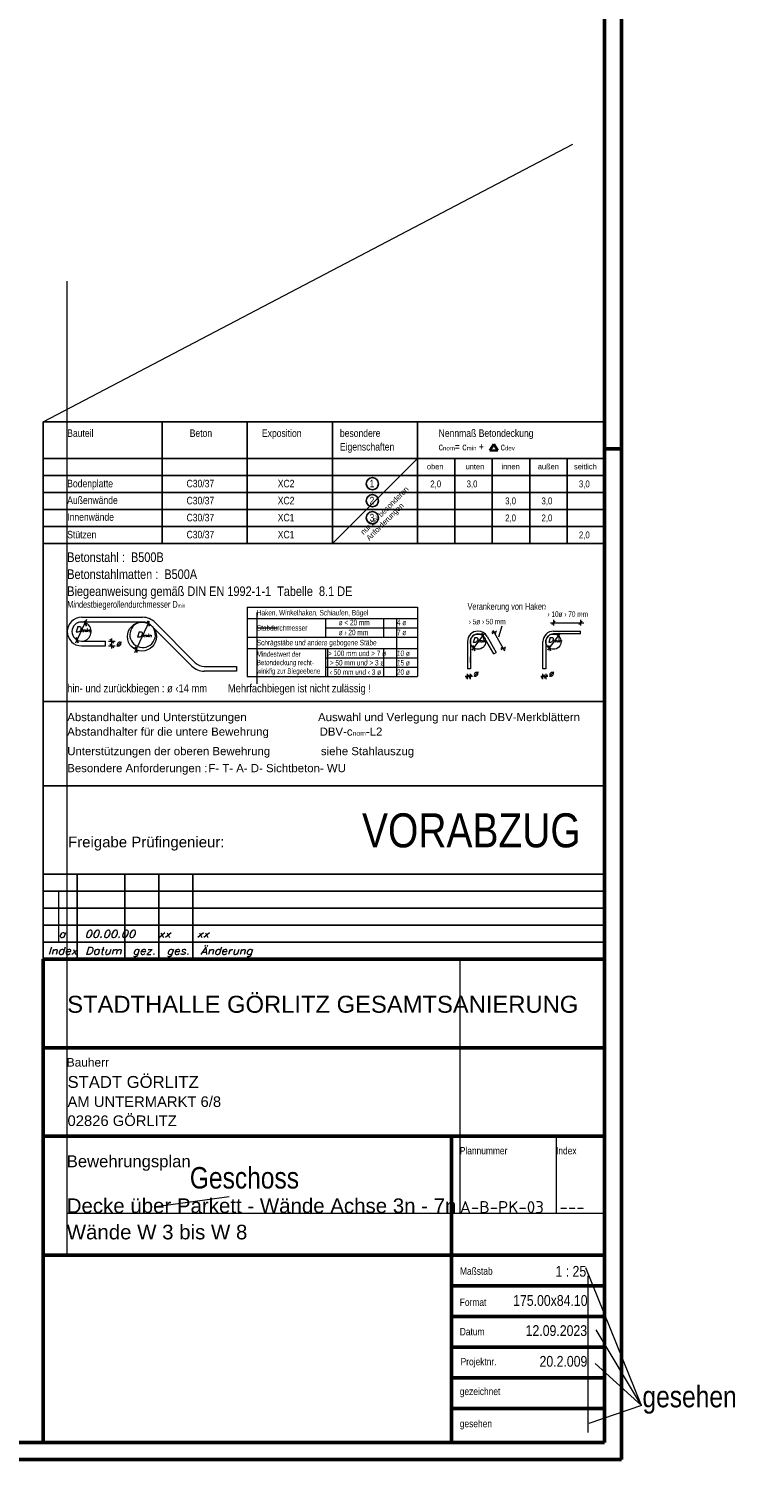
# Model space of a CAD drawing. Header units: millimetres. Extents: x 0 to 44.7, y 0 to 21.
# Tile 18 of 19: x 39.4 to 44.7, y 0 to 10.5. Entities that reach past the tile are written whole.
import ezdxf
from ezdxf.enums import TextEntityAlignment as Align

# ---------------------------------------------------------------- set-up
doc = ezdxf.new("R2010")
doc.units = ezdxf.units.MM
doc.styles.add('Arial', font='arial.ttf')
doc.styles.add('Arial Narrow', font='ARIALN.TTF')
doc.styles.add('isocp', font='isocp', dxfattribs={"width": 1.1})
doc.styles.add('Italic', font='Italic', dxfattribs={"width": 1.15})
doc.styles.add('msoutlook', font='msoutlook', dxfattribs={"width": 0.7, "oblique": 1.570796})

msp = doc.modelspace()

# ---------------------------------------------------------------- linework, layer by layer
at = {"color": 4, "linetype": 'Continuous', "lineweight": 50}
for p, q in [((43.75, 0), (43.75, 21.025)), ((43.625, 0.125), (43.625, 20.9)), ((39.5, 0.125), (39.5, 3.675)), ((39.5, 3.675), (43.625, 3.675)), ((43.625, 3.675), (43.625, 0.874998)), ((39.5, 3.025), (43.625, 3.025)), ((43.625, 2.5), (43.625, 2.375)), ((43.625, 2.375), (39.5, 2.375)), ((42.5, 2.375), (42.5, 0.125)), ((39.5, 1.5), (43.625, 1.5)), ((43.625, 1.275), (42.5, 1.275)), ((43.625, 1.05), (42.5, 1.05)), ((43.625, 0.874998), (43.625, 0.125)), ((43.625, 0.825), (42.5, 0.825)), ((43.625, 0.6), (42.5, 0.6)), ((43.625, 0.375), (42.5, 0.375)), ((0.5, 0.125), (43.625, 0.125)), ((43.625, 0.125), (39.5, 0.125)), ((0, 0), (43.75, 0))]:
    msp.add_line(p, q, dxfattribs=at)
at = {"color": 3, "linetype": 'Continuous', "lineweight": 25}
for p, q in [((43.625, 7.62394), (43.625, 9.724149)), ((39.5, 6.729534), (39.5, 7.62394)), ((39.5, 7.62394), (43.625, 7.62394)), ((40.375, 7.62394), (40.375, 6.729534)), ((41, 7.62394), (41, 6.729534)), ((41.625, 7.62394), (41.625, 6.729534)), ((42.25, 7.62394), (42.25, 6.729534)), ((43.625, 7.62394), (43.625, 6.729534)), ((39.5, 7.354534), (43.625, 7.354534)), ((42.525, 7.354534), (42.525, 6.729534)), ((42.8, 7.354534), (42.8, 6.729534)), ((43.075, 7.354534), (43.075, 6.729534)), ((43.35, 7.354534), (43.35, 6.729534)), ((43.625, 7.354534), (43.625, 6.729534)), ((39.5, 7.229534), (43.625, 7.229534)), ((39.5, 7.104534), (43.625, 7.104534)), ((39.5, 6.979534), (43.625, 6.979534)), ((39.5, 6.854534), (43.625, 6.854534)), ((39.5, 6.729534), (39.5, 4.2325)), ((39.5, 6.729534), (43.625, 6.729534)), ((43.625, 4.2325), (43.625, 6.729534)), ((39.818356, 6.122062), (39.803844, 6.16193)), ((40.280743, 6.121627), (40.266232, 6.161495)), ((43.237474, 6.135493), (43.261474, 6.159493)), ((43.436437, 6.135493), (43.460437, 6.159493)), ((39.742755, 6.039348), (39.757266, 5.99948)), ((40.020728, 5.997101), (39.990729, 6.027101)), ((42.724194, 6.070193), (42.738704, 6.030325)), ((42.796672, 6.079964), (42.829406, 6.070994)), ((43.278588, 6.070193), (43.293098, 6.030325)), ((40.020728, 5.962101), (39.990729, 5.992101)), ((40.175647, 5.968969), (40.190157, 5.929102)), ((42.657697, 5.980251), (42.672209, 5.940384)), ((42.863227, 5.96316), (42.895961, 5.95419)), ((43.212091, 5.980251), (43.226602, 5.940384)), ((42.629778, 5.764094), (42.605778, 5.740095)), ((42.626778, 5.740095), (42.650777, 5.764094)), ((43.184171, 5.764094), (43.160171, 5.740095)), ((43.181171, 5.740095), (43.205171, 5.764094)), ((39.5, 5.569097), (43.625, 5.569097)), ((39.5, 4.949049), (43.625, 4.949049)), ((39.5, 3.675), (39.5, 4.3)), ((43.625, 4.3), (39.5, 4.3)), ((39.75, 3.675), (39.75, 4.3)), ((40.1, 3.675), (40.1, 4.3)), ((40.35, 3.675), (40.35, 4.3)), ((40.6, 3.675), (40.6, 4.3)), ((43.625, 3.675), (43.625, 4.3)), ((39.5, 4.175), (43.625, 4.175)), ((39.5, 4.05), (43.625, 4.05)), ((39.5, 3.925), (43.625, 3.925)), ((39.5, 3.8), (43.625, 3.8))]:
    msp.add_line(p, q, dxfattribs=at)
at = {"color": 9, "linetype": 'Continuous', "lineweight": 0}
for p, q in [((39.5, 7.62394), (43.392784, 9.663061)), ((39.677374, 3.675), (39.677374, 8.657972)), ((41.625, 6.729534), (42.25, 7.354534)), ((41.069812, 6.222133), (41.069812, 6.178344)), ((41.069812, 6.178344), (41.069812, 6.040845)), ((41.069812, 6.109595), (41.220032, 6.109595)), ((42.099111, 5.752094), (42.099111, 6.178344)), ((41.069812, 6.040845), (41.069812, 5.698633)), ((41.592713, 5.752094), (41.592713, 5.958344)), ((39.612683, 4.175), (39.612683, 3.8)), ((39.677374, 1.5), (39.677374, 3.675)), ((42.561476, 3.675), (42.561476, 1.809992)), ((43.2684, 2.375), (43.2684, 1.809992)), ((40.867336, 1.928154), (40.330055, 1.855827)), ((39.67376, 1.809992), (43.625, 1.809992)), ((43.895274, 0.395894), (43.486448, 1.407274)), ((43.500917, 1.347878), (43.500917, 0.196686)), ((43.895274, 0.395894), (43.563625, 0.952785)), ((43.895274, 0.395894), (43.55505, 0.704103)), ((43.895274, 0.395894), (43.509209, 0.262769))]:
    msp.add_line(p, q, dxfattribs=at)
at = {"color": 2, "linetype": 'Continuous', "lineweight": 35}
for p, q in [((42.782675, 7.412624), (42.811835, 7.460037)), ((42.840995, 7.412624), (42.782675, 7.412624)), ((42.811835, 7.460037), (42.840995, 7.412624))]:
    msp.add_line(p, q, dxfattribs=at)
at = {"color": 4, "linetype": 'Continuous', "lineweight": 50, "ltscale": 4}
msp.add_line((43.75, 7.425), (43.625, 7.425), dxfattribs=at)
at = {"color": 5, "linetype": 'Continuous', "lineweight": 18}
for p, q in [((41, 6.260844), (41, 5.752094)), ((41, 6.260844), (42.25, 6.260844)), ((42.25, 6.260844), (42.25, 5.752094)), ((39.740499, 5.999928), (39.821167, 6.172922)), ((39.782686, 6.187101), (40.231124, 6.187101)), ((40.231124, 6.152101), (39.782686, 6.152101)), ((40.173998, 5.928206), (40.281991, 6.159797)), ((40.593375, 5.828683), (40.297415, 6.124642)), ((40.618124, 5.853431), (40.322163, 6.149391)), ((41, 6.178344), (42.25, 6.178344)), ((41.573675, 6.178344), (41.573675, 6.040845)), ((41.573675, 6.109595), (42.25, 6.109595)), ((42, 6.178344), (42, 6.040845)), ((42.849137, 6.042689), (42.871971, 6.123276)), ((43.227078, 6.147494), (43.472167, 6.147494)), ((43.249474, 6.167494), (43.249474, 6.127494)), ((43.448437, 6.167494), (43.448437, 6.127494)), ((39.782686, 6.012101), (39.957686, 6.012101)), ((39.957686, 5.977101), (39.957686, 6.012101)), ((39.980728, 6.012101), (40.030729, 6.012101)), ((40.005728, 5.957101), (40.005728, 6.032101)), ((41, 6.040845), (42.25, 6.040845)), ((42.61783, 6.008266), (42.61783, 5.809302)), ((42.63883, 6.008266), (42.63883, 5.809302)), ((42.652696, 5.945105), (42.745981, 6.071282)), ((42.810508, 5.91931), (42.743953, 6.036113)), ((42.762198, 6.04651), (42.828755, 5.929706)), ((42.830416, 6.085381), (42.795661, 6.065578)), ((42.803749, 6.091782), (42.889954, 5.940494)), ((43.172224, 5.809302), (43.172224, 6.008266)), ((43.193224, 6.008266), (43.193224, 5.809302)), ((43.207089, 5.945105), (43.300374, 6.071282)), ((43.249474, 6.085516), (43.448437, 6.085516)), ((43.448437, 6.064515), (43.249474, 6.064515)), ((43.448437, 6.064515), (43.448437, 6.085516)), ((39.782686, 5.977101), (39.957686, 5.977101)), ((39.980728, 5.977101), (40.030729, 5.977101)), ((41, 5.958344), (42.25, 5.958344)), ((41.573675, 5.958344), (41.573675, 5.752094)), ((41.573675, 5.889594), (42.25, 5.889594)), ((42, 5.958344), (42, 5.752094)), ((42.63883, 5.856291), (42.63883, 5.896291)), ((42.810508, 5.91931), (42.828755, 5.929706)), ((42.896971, 5.968577), (42.862217, 5.948773)), ((40.684415, 5.825973), (40.920252, 5.825973)), ((40.920252, 5.790973), (40.684415, 5.790973)), ((40.920252, 5.825973), (40.920252, 5.790973)), ((41.573675, 5.820844), (42.25, 5.820844)), ((42.63883, 5.809302), (42.61783, 5.809302)), ((43.193224, 5.809302), (43.172224, 5.809302)), ((41, 5.752094), (42.25, 5.752094)), ((42.654778, 5.752094), (42.601777, 5.752094)), ((42.617778, 5.732094), (42.617778, 5.772094)), ((42.638778, 5.772094), (42.638778, 5.732094)), ((43.209171, 5.752094), (43.156171, 5.752094)), ((43.172171, 5.732094), (43.172171, 5.772094)), ((43.193171, 5.772094), (43.193171, 5.732094))]:
    msp.add_line(p, q, dxfattribs=at)
at = {"color": 3, "linetype": 'Continuous', "lineweight": 25}
for centre in [(41.918968, 7.168968), (41.918968, 7.043968), (41.918968, 6.918968)]:
    msp.add_circle(centre, 0.045, dxfattribs=at)
at = {"color": 5, "linetype": 'Continuous', "lineweight": 18}
for centre, radius in [((40.226499, 6.045331), 0.10625), ((42.69508, 6.008266), 0.056035), ((43.249474, 6.008266), 0.056034)]:
    msp.add_circle(centre, radius, dxfattribs=at)
for centre, radius, start, end in [((39.782686, 6.082414), 0.105313, 90, 270), ((39.782686, 6.082414), 0.070312, 90, 180), ((39.782686, 6.082414), 0.070312, 270, 119.6747369), ((40.231124, 6.058351), 0.12875, 45, 90), ((40.231124, 6.058351), 0.09375, 44.9997839, 90), ((39.782686, 6.082414), 0.070312, 180, 270), ((42.69508, 6.008266), 0.07725, 90, 180), ((42.69508, 6.008266), 0.05625, 90, 180), ((42.69508, 6.008266), 0.07725, 29.6747344, 90), ((42.69508, 6.008266), 0.05625, 29.674636, 90), ((43.249474, 6.008266), 0.07725, 90, 180), ((43.249474, 6.008266), 0.05625, 90, 180), ((40.684415, 5.919723), 0.12875, 225, 270), ((40.684415, 5.919723), 0.09375, 225.0002161, 270)]:
    msp.add_arc(centre, radius, start, end, dxfattribs=at)
at = {"color": 9, "linetype": 'Continuous', "lineweight": 0}
msp.add_arc((40.231124, 6.058351), 0.09375, 90, 44.9997839, dxfattribs=at)

# ---------------------------------------------------------------- texts
at = {"color": 2, "lineweight": 35}
for s, height, style, p in [('Bauteil', 0.055, 'Arial Narrow', (39.677374, 7.512624)), ('Exposition', 0.055, 'Arial Narrow', (41.107904, 7.512624)), ('besondere', 0.055, 'Arial Narrow', (41.680642, 7.512624)), ('Nennmaß Betondeckung', 0.055, 'Arial Narrow', (42.405953, 7.512624)), ('Beton', 0.055, 'Arial Narrow', (40.577068, 7.512624)), ('Eigenschaften', 0.055, 'Arial Narrow', (41.680642, 7.412624)), ('Bodenplatte', 0.055, 'Arial Narrow', (39.677374, 7.142729)), ('C30/37', 0.055, 'Arial Narrow', (40.554001, 7.142297)), ('XC2', 0.055, 'Arial Narrow', (41.224016, 7.142297)), ('1', 0.055, 'Arial Narrow', (41.898272, 7.142296)), ('2,0', 0.05, 'Arial Narrow', (42.344828, 7.142296)), ('3,0', 0.05, 'Arial Narrow', (42.611565, 7.142296)), ('3,0', 0.05, 'Arial Narrow', (43.436565, 7.142296)), ('Außenwände', 0.055, 'Arial Narrow', (39.677374, 7.020337)), ('C30/37', 0.055, 'Arial Narrow', (40.554001, 7.017297)), ('XC2', 0.055, 'Arial Narrow', (41.224016, 7.017297)), ('2', 0.055, 'Arial Narrow', (41.898272, 7.017296)), ('3,0', 0.05, 'Arial Narrow', (42.894828, 7.017297)), ('3,0', 0.05, 'Arial Narrow', (43.161565, 7.017297)), ('Innenwände', 0.055, 'Arial Narrow', (39.677374, 6.896374)), ('C30/37', 0.055, 'Arial Narrow', (40.554001, 6.892296)), ('XC1', 0.055, 'Arial Narrow', (41.224016, 6.892296)), ('3', 0.055, 'Arial Narrow', (41.898272, 6.892296)), ('2,0', 0.05, 'Arial Narrow', (42.894828, 6.892296)), ('2,0', 0.05, 'Arial Narrow', (43.161565, 6.892296)), ('Stützen', 0.055, 'Arial Narrow', (39.677374, 6.767296)), ('C30/37', 0.055, 'Arial Narrow', (40.554001, 6.767296)), ('XC1', 0.055, 'Arial Narrow', (41.224016, 6.767296)), ('2,0', 0.05, 'Arial Narrow', (43.436565, 6.767296)), ('Betonstahl :  B500B', 0.07, 'Arial Narrow', (39.677374, 6.593776)), ('Betonstahlmatten :  B500A', 0.07, 'Arial Narrow', (39.677374, 6.468776)), ('Biegeanweisung gemäß DIN EN 1992-1-1  Tabelle  8.1 DE', 0.07, 'Arial Narrow', (39.677374, 6.343776)), ('hin- und zurückbiegen : ø ‹14 mm        Mehrfachbiegen ist nicht zulässig !', 0.06, 'Arial Narrow', (39.677374, 5.635731)), ('Abstandhalter und Unterstützungen', 0.06, 'Arial', (39.677374, 5.424051)), ('Auswahl und Verlegung nur nach DBV-Merkblättern', 0.06, 'Arial', (41.519988, 5.424049)), ('Unterstützungen der oberen Bewehrung                siehe Stahlauszug', 0.06, 'Arial', (39.677374, 5.174049)), ('Besondere Anforderungen :', 0.06, 'Arial', (39.677374, 5.049049)), ('STADTHALLE GÖRLITZ GESAMTSANIERUNG', 0.125, 'Arial', (39.677374, 3.281448)), ('STADT GÖRLITZ', 0.0875, 'Arial', (39.679552, 2.729385)), ('AM UNTERMARKT 6/8', 0.07775, 'Arial', (39.679552, 2.589434)), ('02826 GÖRLITZ', 0.07775, 'Arial', (39.679552, 2.449485)), ('Bewehrungsplan', 0.0875, 'Arial', (39.67376, 2.146617))]:
    msp.add_text(s, height=height, dxfattribs=dict(at, style=style)).set_placement(p)
at = {"color": 3, "lineweight": 25}
for s, height, style, p in [('oben', 0.04, 'Arial Narrow', (42.319466, 7.274621)), ('unten', 0.04, 'Arial Narrow', (42.604112, 7.274621)), ('innen', 0.04, 'Arial Narrow', (42.867562, 7.274621)), ('außen', 0.04, 'Arial Narrow', (43.134039, 7.274621)), ('seitlich', 0.04, 'Arial Narrow', (43.400517, 7.274621)), ('Bauherr', 0.0625, 'Arial', (39.67376, 2.886176)), ('Plannummer', 0.05375, 'Arial Narrow', (42.561477, 2.240984)), ('Index', 0.05375, 'Arial Narrow', (43.2684, 2.240984)), ('Maßstab', 0.05375, 'Arial Narrow', (42.563094, 1.356567)), ('Format', 0.05375, 'Arial Narrow', (42.561477, 1.127855)), ('Datum', 0.05375, 'Arial Narrow', (42.561477, 0.911543)), ('Projektnr.', 0.05375, 'Arial Narrow', (42.567594, 0.691464)), ('gezeichnet', 0.05375, 'Arial Narrow', (42.561477, 0.472537)), ('gesehen', 0.05375, 'Arial Narrow', (42.561477, 0.236185))]:
    msp.add_text(s, height=height, dxfattribs=dict(at, style=style)).set_placement(p)
at = {"color": 3, "lineweight": 25, "style": 'msoutlook', "oblique": 1.5707963, "width": 0.7}
for s, height, p in [('Haken, Winkelhaken, Schlaufen, Bügel', 0.0405, (41.069812, 6.200844)), ('Verankerung von Haken', 0.05, (42.61783, 6.242052)), ('Stabdurchmesser', 0.0405, (41.069812, 6.088758)), ('ø < 20 mm', 0.0405, (41.671221, 6.128669)), ('4 ø', 0.0405, (42.099111, 6.128669)), ('Schrägstäbe und andere gebogene Stäbe', 0.0405, (41.069812, 5.980959)), ('ø › 20 mm', 0.0405, (41.671221, 6.055781)), ('7 ø', 0.0405, (42.099112, 6.055781)), ('Mindestwert der', 0.03875, (41.069812, 5.897325)), ('> 100 mm und > 7 ø', 0.0405, (41.592713, 5.901953)), ('10 ø', 0.0405, (42.099112, 5.901953)), ('winklig zur Biegeebene', 0.03875, (41.069812, 5.773326)), ('Betondeckung recht-', 0.03875, (41.069812, 5.835325)), (' > 50 mm und > 3 ø', 0.0405, (41.592713, 5.833202)), (' ‹ 50 mm und ‹ 3 ø', 0.0405, (41.592713, 5.764452)), ('20 ø', 0.0405, (42.099111, 5.764452)), ('15 ø', 0.0405, (42.099111, 5.833202))]:
    msp.add_text(s, height=height, dxfattribs=at).set_placement(p)
for s, p in [('› 10ø › 70 mm', (43.205062, 6.210628)), ('› 5ø › 50 mm', (42.626604, 6.155436))]:
    msp.add_text(s, height=0.0405, dxfattribs=at).set_placement(p, align=Align.MIDDLE_LEFT)
at = {"color": 3, "lineweight": 25, "style": 'Italic', "width": 1.15}
for p in [(40.035459, 5.996778), (42.658404, 5.775566), (43.212797, 5.775566)]:
    msp.add_text('ø', height=0.0405, dxfattribs=at).set_placement(p, align=Align.MIDDLE_LEFT)
at = {"color": 9, "lineweight": 0}
for s, height, style, p in [('F- T- A- D- Sichtbeton- WU', 0.06, 'Arial', (40.714116, 5.049047)), ('VORABZUG', 0.25, 'Arial Narrow', (41.842982, 4.49681)), ('Freigabe Prüfingenieur:', 0.07875, 'Arial', (39.683312, 4.496811)), ('Geschoss', 0.1575, 'Arial Narrow', (40.57803, 1.990148)), ('gesehen', 0.1575, 'Arial Narrow', (43.903261, 0.382582))]:
    msp.add_text(s, height=height, dxfattribs=dict(at, style=style)).set_placement(p)
at = {"color": 9, "lineweight": 0, "style": 'Italic', "width": 1.15}
msp.add_text('a   00.00.00   xx    xx', height=0.05375, dxfattribs=at).set_placement((39.612683, 3.833658))
at = {"color": 3, "lineweight": 25, "width": 1.15}
for s, height, style, p in [('Index', 0.05375, 'Italic', (39.534472, 3.709957)), ('Datum', 0.05375, 'Italic', (39.808203, 3.709957)), ('gez.', 0.05375, 'Italic', (40.156112, 3.709957)), ('ges.', 0.05375, 'Italic', (40.406112, 3.709957)), ('Änderung', 0.05375, 'Italic', (40.656112, 3.709957)), ('A-B-PK-03', 0.0875, 'isocp', (42.561476, 1.809992)), ('---', 0.0875, 'isocp', (43.294174, 1.809992))]:
    msp.add_text(s, height=height, dxfattribs=dict(at, style=style)).set_placement(p)
at = {"color": 4, "lineweight": 50, "style": 'Arial'}
for s, p in [('Decke über Parkett - Wände Achse 3n - 7n', (39.67376, 1.809992)), ('Wände W 3 bis W 8', (39.67376, 1.616492))]:
    msp.add_text(s, height=0.1075, dxfattribs=at).set_placement(p)
at = {"color": 2, "lineweight": 35, "style": 'Arial Narrow'}
for s, p in [('1 : 25', (43.490026, 1.342467)), ('175.00x84.10', (43.499824, 1.128003)), ('12.09.2023', (43.496614, 0.907045)), ('20.2.009', (43.498323, 0.681153))]:
    msp.add_text(s, height=0.07875, dxfattribs=at).set_placement(p, align=Align.RIGHT)
at = {"color": 2, "lineweight": 35, "attachment_point": 7, "line_spacing_factor": 0.9}
for s, insert, char_height, style in [('c{\\A1;\\H.6x;\\S^ nom;}= c{\\A1;\\H.6x;\\S^ min;} +       c{\\A1;\\H.6x;\\S^ dev;}', (42.405953, 7.412624), 0.055, 'Arial Narrow'), ('Abstandhalter für die untere Bewehrung                DBV-c{\\A1;\\H.6x;\\S^ nom;}-L2', (39.677374, 5.29905), 0.06, 'Arial')]:
    msp.add_mtext(s, dxfattribs=dict(at, insert=insert, char_height=char_height, style=style))
at = {"color": 9, "lineweight": 0, "insert": (41.906086, 6.739231), "char_height": 0.04, "attachment_point": 7, "rotation": 45, "line_spacing_factor": 0.9, "style": 'Arial Narrow'}
msp.add_mtext('nur bei besonderen{\\P}Anforderungen', dxfattribs=at)
at = {"color": 3, "lineweight": 25, "line_spacing_factor": 0.9}
for s, insert, char_height, attachment_point, style in [('Mindestbiegerollendurchmesser D{\\A1;\\H.6x;\\S^ min;}', (39.677374, 6.242052), 0.05, 7, 'msoutlook'), ('D{\\A1;\\H.6x;\\S^ min;}', (39.789549, 6.11838), 0.0405, 2, 'Italic'), ('D{\\A1;\\H.6x;\\S^ min;}', (40.240118, 6.080533), 0.0405, 2, 'Italic'), ('D{\\A1;\\H.6x;\\S^ min;}', (42.703824, 6.039495), 0.0375, 2, 'Italic'), ('D{\\A1;\\H.6x;\\S^ min;}', (43.258093, 6.039495), 0.0375, 2, 'Italic')]:
    msp.add_mtext(s, dxfattribs=dict(at, insert=insert, char_height=char_height, attachment_point=attachment_point, style=style))

doc.saveas('drawing.dxf')
